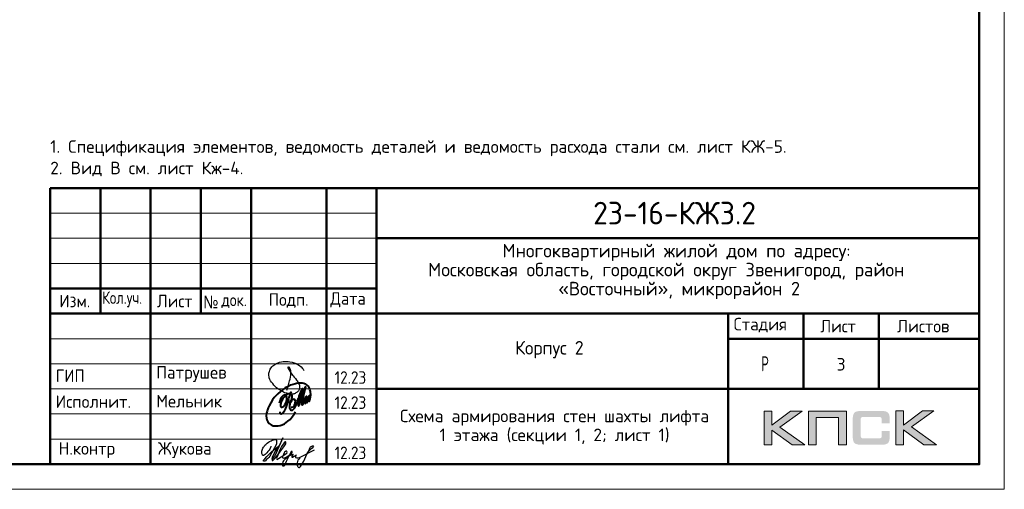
# Model space of a CAD drawing. Header units: millimetres. Extents: x -49773 to 2322955, y -3321 to 58485.
# Tile 36 of 256: x 165520 to 185129, y -1042 to 8312. Entities that reach past the tile are written whole.
import ezdxf

# ---------------------------------------------------------------- set-up
doc = ezdxf.new("R2010")
doc.units = ezdxf.units.MM
for name, color, linetype, lineweight in [('Standard', 7, 'Continuous', 25), ('Основная', 7, 'Continuous', 40), ('Стена наружная_ Сайдинг', 7, 'Continuous', 35)]:
    doc.layers.add(name, color=color, linetype=linetype, lineweight=lineweight)
doc.styles.add('ISOCPEUR', font='txt')
doc.styles.add('Segoe UI Symbol', font='txt')

# ---------------------------------------------------------------- blocks, each defined once
blk = doc.blocks.new('яяя')
at = {"lineweight": 30}
for points in [[(345424, 110432), (345425, 110410), (345424, 110397), (345417, 110379), (345406, 110350), (345390, 110319), (345357, 110275), (345310, 110221), (345265, 110176), (345198, 110110), (345161, 110077), (345133, 110066), (345116, 110066), (345102, 110075), (345090, 110091), (345082, 110115), (345074, 110146), (345066, 110182), (345064, 110206), (345067, 110234), (345077, 110278), (345095, 110320), (345114, 110361), (345134, 110395), (345159, 110428), (345195, 110469), (345228, 110506), (345284, 110560), (345331, 110595), (345379, 110625), (345435, 110648), (345486, 110670), (345532, 110686), (345573, 110696), (345605, 110698), (345621, 110695), (345635, 110687), (345648, 110671), (345656, 110649), (345659, 110625), (345659, 110583), (345656, 110553), (345647, 110523), (345635, 110489), (345387, 110033), (345349, 109985), (345311, 109948), (345247, 109889), (345209, 109858), (345192, 109844), (345180, 109837), (345157, 109833), (345150, 109835), (345140, 109842), (345135, 109856), (345138, 109881), (345148, 109892), (345183, 109930), (345267, 110024), (345343, 110105), (345455, 110213), (345617, 110343), (345775, 110456), (345811, 110526), (345838, 110607), (345890, 110740), (345902, 110771), (345698, 110295), (345672, 110226), (345626, 110132), (345572, 110032), (345518, 109953), (345481, 109918), (345497, 110001), (345567, 110147), (345655, 110301), (345760, 110442)], [(345481, 109918), (345476, 109896), (345475, 109874), (345485, 109861), (345506, 109866), (345539, 109891), (345632, 109983), (345968, 110450), (346022, 110527), (346029, 110560), (346027, 110579), (346026, 110590), (346010, 110605), (345993, 110609), (345975, 110601), (345962, 110584), (345954, 110562), (345857, 110421), (345783, 110292), (345741, 110183), (345701, 110079), (345665, 109985), (345660, 109952), (345666, 109929), (345669, 109915), (345682, 109910), (345702, 109914), (345735, 109941), (345846, 110007), (346065, 110160), (346075, 110193), (346070, 110217), (346066, 110236), (346052, 110241), (346030, 110241), (346007, 110228), (345978, 110203), (345960, 110164), (345892, 110010), (345895, 109986), (345904, 109966), (345925, 109964), (345969, 109968), (346045, 110000), (346218, 110114), (346261, 110154), (346280, 110184), (346282, 110210), (346278, 110225), (346263, 110229), (346241, 110222), (346220, 110198), (346162, 110049), (345989, 109904), (345932, 109849), (345906, 109805), (345891, 109739), (345890, 109690), (345899, 109652), (345924, 109647), (345956, 109655), (345980, 109674), (346058, 109838), (346158, 110046), (346261, 110098), (346314, 110120), (346292, 110079), (346269, 110036), (346261, 110008), (346267, 109998), (346293, 109998), (346363, 110039), (346445, 110095), (346421, 110068), (346414, 110040), (346407, 110011), (346416, 109990), (346466, 109972), (346509, 109977), (346574, 109984), (347172, 110293)], [(346586, 109971), (346543, 109917), (346509, 109873), (346489, 109825), (346475, 109767), (346472, 109710), (346478, 109675), (346485, 109641), (346501, 109621), (346517, 109602), (346542, 109589), (346568, 109592), (346605, 109620), (346680, 109731), (346736, 109842), (346865, 110115), (346962, 110290), (346969, 110318), (346979, 110360), (347013, 110403), (347056, 110434), (347091, 110450), (347109, 110450), (347121, 110434), (347115, 110405), (347072, 110355), (347012, 110307), (346924, 110222)]]:
    blk.add_lwpolyline(points, dxfattribs=at)
blk = doc.blocks.new('Из_буфера32210')
at = {"color": 7, "lineweight": 25}
blk.add_lwpolyline([(357, 84), (386, 160), (399, 213), (405, 239), (412, 268), (420, 299), (427, 339), (434, 380), (437, 414), (438, 442), (436, 466), (430, 489), (425, 504), (417, 519), (409, 531), (405, 535), (403, 536), (400, 539), (394, 541), (387, 543), (383, 542), (379, 539), (377, 534), (377, 528), (379, 523), (438, 428), (470, 382), (484, 365), (504, 341), (528, 310), (551, 280), (562, 264), (575, 247), (582, 235), (589, 220), (599, 198), (606, 184), (610, 167), (611, 155), (612, 143), (611, 127), (609, 116), (603, 96), (596, 82), (588, 69), (579, 56), (563, 43), (551, 34), (539, 25), (524, 16), (511, 10), (494, 5), (481, 3), (456, 0), (432, 1), (415, 3), (396, 6), (375, 11), (355, 19), (336, 24), (310, 31), (293, 39), (269, 53), (243, 69), (223, 80), (202, 93), (180, 109), (152, 128), (126, 152), (98, 182), (77, 211), (52, 241), (32, 266), (20, 293), (8, 329), (3, 348), (1, 373), (0, 393), (1, 417), (6, 440), (13, 454), (20, 476), (26, 497), (38, 517), (47, 529), (60, 548), (75, 563), (95, 581), (115, 593), (135, 606), (161, 618), (187, 628), (213, 638), (251, 647), (282, 653), (319, 655), (353, 655), (384, 652), (418, 648), (460, 641), (503, 628), (544, 611), (579, 594), (611, 573), (639, 545), (666, 515), (679, 496), (694, 471)], dxfattribs=at)
blk = doc.blocks.new('Из_буфера5543')
at = {"layer": 'Основная'}
for points in [[(762, 497), (761, 475), (762, 458), (767, 452), (778, 451), (786, 456), (792, 470), (796, 479), (799, 485), (802, 495), (805, 507), (808, 516), (812, 533), (814, 535), (801, 505), (800, 490), (800, 477), (805, 470), (820, 476), (824, 483), (826, 494), (829, 504), (833, 526), (835, 530), (842, 548), (846, 564), (852, 580), (855, 593), (859, 605), (862, 610), (866, 617), (856, 574), (856, 555), (851, 540), (848, 519), (849, 504), (848, 495), (853, 493), (861, 496), (863, 501), (868, 518), (873, 541), (876, 550), (880, 574), (883, 591), (886, 612), (881, 686), (874, 707), (870, 726), (859, 756), (851, 767), (838, 790), (819, 809), (794, 828), (785, 830), (763, 839), (748, 848), (721, 853), (704, 855), (666, 856), (639, 856), (599, 849), (579, 842), (535, 829), (485, 816), (420, 783), (378, 759), (341, 732), (282, 688), (227, 640), (195, 610), (157, 566), (127, 518), (88, 464), (57, 403), (39, 361), (27, 325), (16, 296), (6, 253), (0, 203), (7, 156), (13, 124), (29, 84), (60, 48), (75, 35), (98, 20), (138, 4), (165, 0), (237, 4), (277, 13), (317, 25), (365, 46), (428, 93), (474, 130), (516, 180), (554, 236), (582, 281)], [(265, 457), (281, 514), (299, 558), (312, 579), (332, 604), (345, 612), (360, 622), (376, 623), (382, 623), (387, 620), (391, 616), (396, 603), (399, 595), (402, 580), (403, 561), (401, 532), (394, 489), (386, 464), (379, 450), (372, 431), (365, 419), (358, 406), (348, 395), (338, 381), (328, 373), (313, 368), (304, 368), (296, 375), (294, 382), (290, 395), (293, 410), (293, 423), (297, 453), (305, 480), (308, 489), (320, 515), (328, 532), (344, 563), (361, 581), (377, 600), (395, 620), (414, 636), (448, 646), (472, 651), (482, 649), (493, 639), (502, 619), (507, 608), (508, 574), (505, 541), (499, 519), (483, 494), (469, 476), (459, 470), (443, 469), (439, 469)], [(503, 678), (478, 638), (464, 604), (452, 565), (440, 538), (428, 496), (422, 475), (417, 459), (413, 438), (402, 411), (395, 387), (383, 357), (378, 335), (370, 322), (367, 317), (359, 302), (348, 280), (336, 260), (324, 251), (310, 240), (299, 237), (292, 237), (288, 239), (281, 248), (278, 254), (278, 272), (276, 276), (276, 280)], [(496, 377), (509, 373), (536, 381), (548, 392), (559, 405), (565, 424), (573, 446), (576, 461), (579, 481), (579, 496), (575, 512), (567, 526), (551, 531), (538, 533), (529, 527), (518, 519), (505, 506), (501, 498), (495, 491), (490, 482), (482, 466), (479, 458), (472, 435), (468, 429), (464, 416), (460, 401), (461, 392), (462, 373), (465, 356), (469, 345), (477, 337), (483, 324), (496, 316), (511, 315), (524, 318), (535, 326), (547, 340), (554, 347), (566, 364), (572, 374), (579, 385), (593, 419), (599, 436), (606, 452), (616, 479), (623, 504), (629, 521), (635, 533), (637, 542), (643, 556), (644, 557), (652, 576), (658, 592), (688, 673), (724, 750), (651, 489), (636, 412), (636, 406), (639, 402), (645, 401), (649, 402), (651, 406), (655, 416), (660, 420), (661, 427), (665, 436), (668, 446), (753, 720), (780, 779), (715, 511), (710, 476), (706, 424), (712, 420), (718, 419), (725, 426), (729, 430), (733, 436), (737, 445), (741, 458), (745, 471), (747, 484), (749, 488), (761, 511), (768, 534), (772, 548), (776, 561), (781, 570), (788, 582), (792, 587), (802, 594), (804, 592), (807, 589), (807, 579), (807, 575), (804, 562), (805, 556), (800, 541), (793, 526), (784, 512), (774, 498), (767, 491), (762, 486), (760, 488), (763, 507), (764, 513), (767, 525), (769, 537), (771, 545)]]:
    blk.add_lwpolyline(points, dxfattribs=at)

msp = doc.modelspace()

# ---------------------------------------------------------------- hatches: boundary and pattern name
h = msp.add_hatch(color=256)
h.paths.add_polyline_path([(181101.5, 515.1), (180874, 515.1), (180502, 235.1), (180502, 515.1), (180344.4, 515.1), (180344.4, -157), (180502, -157), (180502, 138.3), (180904.5, -157), (181156.1, -157), (180655.5, 198.4)])
h.paths.add_polyline_path([(181384.3, 388.6), (181829.6, 388.6), (181829.6, -157), (181985.9, -157), (181985.9, 515.1), (181819.3, 515.1), (181228.1, 515.1), (181228.1, 356.1), (181228.1, -157), (181384.3, -157)])
h.paths.add_polyline_path([(183124.1, 518.6), (182966.4, 518.6), (182966.4, -154.2), (183124.1, -154.2), (183124.1, 141.7), (183526.5, -154.2), (183778.2, -154.2), (183277.6, 201.9), (183723.6, 518.6), (183496.8, 518.6), (183124.1, 238.5)])
msp.add_hatch(color=256).paths.add_polyline_path([(182835, 443.9), (182833, 451.5), (182830.2, 457.7), (182826.7, 463.9), (182823.3, 470.2), (182819.8, 475), (182815.7, 479.8), (182811.5, 484.7), (182807.4, 488.8), (182801.9, 492.3), (182796.3, 496.4), (182790.1, 499.9), (182783.2, 502.7), (182776.3, 505.4), (182768.7, 508.2), (182761.1, 510.3), (182743.1, 513.7), (182723.7, 516.5), (182702.3, 517.9), (182678.8, 518.6), (182277.7, 518.6), (182254.2, 517.9), (182233.5, 516.5), (182213.4, 513.7), (182196.1, 510.3), (182187.8, 507.5), (182180.2, 505.4), (182173.3, 502.7), (182167.1, 499.2), (182160.9, 496.4), (182154.6, 492.3), (182149.8, 488.8), (182145, 484.7), (182140.8, 479.8), (182137.3, 475), (182133.2, 470.2), (182129.7, 463.9), (182127, 457.7), (182124.2, 450.8), (182121.4, 443.9), (182119.4, 436.3), (182115.9, 419.7), (182113.1, 401.7), (182111.1, 381.7), (182111.1, 359.5), (182111.1, 5.5), (182111.1, -16.6), (182113.1, -36.7), (182115.9, -55.4), (182119.4, -71.9), (182121.4, -79.6), (182124.2, -86.5), (182127, -93.4), (182129.7, -99.6), (182133.2, -105.1), (182137.3, -110.7), (182140.8, -115.5), (182145, -120.4), (182149.8, -124.5), (182155.3, -128), (182160.9, -131.4), (182167.1, -134.9), (182173.3, -138.3), (182180.9, -140.4), (182187.8, -143.2), (182196.1, -145.2), (182213.4, -149.4), (182233.5, -151.5), (182254.9, -153.5), (182277.7, -154.2), (182678.8, -154.2), (182702.3, -153.5), (182723.7, -152.2), (182743.1, -149.4), (182760.4, -145.9), (182768.7, -143.2), (182776.3, -141.1), (182783.2, -138.3), (182790.1, -134.9), (182796.3, -132.1), (182801.9, -128), (182807.4, -124.5), (182811.5, -120.4), (182815.7, -116.2), (182819.8, -110.7), (182823.3, -105.8), (182826.7, -99.6), (182830.2, -93.4), (182833, -87.2), (182835, -79.6), (182837.8, -71.9), (182841.3, -55.4), (182844, -37.4), (182845.4, -16.6), (182846.1, 5.5), (182846.1, 116.8), (182689.1, 116.8), (182689.1, 26.2), (182689.1, 20), (182688.5, 13.8), (182687.1, 8.3), (182685.7, 2.7), (182683.6, -2.1), (182681.5, -6.3), (182678.8, -10.4), (182675.3, -13.9), (182671.9, -17.3), (182667.7, -20.1), (182662.9, -22.2), (182658, -24.2), (182653.2, -25.6), (182647, -26.3), (182640.7, -27), (182634.5, -27.7), (182310.9, -27.7), (182305.4, -27), (182300.5, -26.3), (182296.4, -24.2), (182292.2, -22.2), (182288.1, -19.4), (182284.6, -16.6), (182281.2, -13.2), (182278.4, -9), (182275.6, -4.9), (182273.6, -0.7), (182271.5, 4.1), (182270.1, 9), (182268, 18.6), (182267.3, 28.3), (182267.3, 351.2), (182267.3, 356.8), (182268, 362.3), (182269.4, 367.1), (182270.8, 372), (182272.2, 376.1), (182274.3, 379.6), (182277, 383), (182279.8, 386.5), (182283.2, 389.3), (182286.7, 392), (182290.9, 394.1), (182295, 395.5), (182299.8, 396.9), (182304.7, 397.6), (182310.2, 398.3), (182315.7, 398.3), (182634.5, 398.3), (182640.7, 398.3), (182647, 397.6), (182652.5, 396.2), (182657.3, 394.8), (182662.2, 392.7), (182667, 390.6), (182671.2, 387.2), (182674.6, 384.4), (182678.1, 380.3), (182680.8, 376.1), (182683.6, 372), (182685.7, 367.1), (182687.1, 362.3), (182688.5, 356.8), (182689.1, 350.5), (182689.1, 344.3), (182689.1, 270.3), (182846.1, 270.3), (182846.1, 359.5), (182845.4, 381.7), (182844, 401.7), (182841.3, 419.7), (182837.1, 436.3)])

# ---------------------------------------------------------------- linework, layer by layer
at = {"lineweight": 0}
for points in [[(180344.4, -157), (180344.4, 515.1), (180502, 515.1), (180502, 235.1), (180874, 515.1), (181101.5, 515.1), (180655.5, 198.4), (181156.1, -157), (180904.5, -157), (180502, 138.3), (180502, -157), (180344.4, -157)], [(181384.3, -157), (181384.3, 388.6), (181829.6, 388.6), (181829.6, -157), (181985.9, -157), (181985.9, 515.1), (181819.3, 515.1), (181228.1, 515.1), (181228.1, 356.1), (181228.1, -157), (181384.3, -157)], [(182966.4, -154.2), (182966.4, 518.6), (183124.1, 518.6), (183124.1, 238.5), (183496.8, 518.6), (183723.6, 518.6), (183277.6, 201.9), (183778.2, -154.2), (183526.5, -154.2), (183124.1, 141.7), (183124.1, -154.2), (182966.4, -154.2)]]:
    msp.add_lwpolyline(points, close=True, dxfattribs=at)
at = {"layer": 'Standard', "color": 7, "linetype": 'Continuous', "lineweight": 13, "transparency": 33554687}
msp.add_lwpolyline([(125728.6, -1041.8), (185128.6, -1041.8), (185128.6, 40958.2), (125728.6, 40958.2), (125728.6, -1041.8)], close=True, dxfattribs=at)
at = {"layer": 'Standard', "color": 7, "linetype": 'Continuous', "lineweight": 50, "transparency": 33554687}
msp.add_lwpolyline([(127728.6, 40458.2), (184628.6, 40458.2), (184628.6, -541.8), (127728.6, -541.8), (127728.6, 40458.2)], close=True, dxfattribs=at)
at = {"layer": 'Стена наружная_ Сайдинг', "color": 7, "linetype": 'Continuous', "lineweight": 50, "transparency": 33554687}
for p, q in [((166128.5, 4958.2), (184628.6, 4958.2)), ((166128.5, -541.8), (166128.5, 4958.2)), ((170128.5, -541.8), (170128.5, 4958.2)), ((184628.6, 4958.2), (184628.6, -541.8)), ((172628.5, 3958.2), (184628.6, 3958.2)), ((172628.5, 2958.2), (166128.5, 2958.2)), ((166128.5, 2458.2), (172628.5, 2458.2)), ((172628.5, 2458.2), (184628.6, 2458.2)), ((179628.6, 1958.2), (184628.6, 1958.2)), ((172628.5, 958.2), (184628.6, 958.2)), ((166128.5, -541.8), (184628.6, -541.8))]:
    msp.add_line(p, q, dxfattribs=at)
at = {"layer": 'Стена наружная_ Сайдинг', "color": 7, "linetype": 'Continuous', "lineweight": 13, "transparency": 33554687}
for p, q in [((166128.5, 4458.2), (172628.5, 4458.2)), ((166128.5, 3958.2), (172628.5, 3958.2)), ((166128.5, 3458.2), (172628.5, 3458.2)), ((166128.5, 1958.2), (172628.5, 1958.2)), ((166128.5, 1458.2), (172628.5, 1458.2)), ((166128.5, 958.2), (172628.5, 958.2)), ((166128.5, 458.2), (172628.5, 458.2)), ((166128.5, -41.8), (172628.5, -41.8))]:
    msp.add_line(p, q, dxfattribs=at)
at = {"layer": 'Стена наружная_ Сайдинг', "color": 7, "linetype": 'Continuous', "lineweight": 50, "transparency": 33554687}
for points in [[(167128.5, 4958.2), (167128.5, 3708.2), (167128.5, 2458.2)], [(168128.5, 4958.2), (168128.5, 2208.2), (168128.5, -541.8)], [(169128.5, 4958.2), (169128.5, 3708.2), (169128.5, 2458.2)], [(171628.5, 4958.2), (171628.5, 2208.2), (171628.5, -541.8)], [(172628.5, 4958.2), (172628.5, 2208.2), (172628.5, -541.8)], [(179628.6, -541.8), (179628.6, 958.2), (179628.6, 2458.2)], [(181128.6, 958.2), (181128.6, 1708.2), (181128.6, 2458.2)], [(182628.6, 2458.2), (182628.6, 1708.2), (182628.6, 958.2)]]:
    msp.add_lwpolyline(points, dxfattribs=at)

# ---------------------------------------------------------------- block references
at = {"color": 1, "ltscale": 100}
msp.add_blockref('Из_буфера32210', (170483.6, 851.9), dxfattribs=at)
at = {"color": 2, "lineweight": 60, "xscale": 0.5, "yscale": 0.5, "zscale": 0.5}
msp.add_blockref('яяя', (-2192.2, -55400.4), dxfattribs=at)
at = {"layer": 'Основная'}
msp.add_blockref('Из_буфера5543', (170431, 219.2), dxfattribs=at)

# ---------------------------------------------------------------- texts
at = {"layer": 'Standard', "color": 7, "linetype": 'Continuous', "lineweight": 13, "transparency": 33554687, "insert": (166128.5, 5909.6), "char_height": 250, "width": 14829.375, "attachment_point": 1, "line_spacing_factor": 1.024096}
msp.add_mtext('\\A1;{\\fISOCPEUR|i0|b0;\\H250.000000;\\W1.000000;\\C7;1. Спецификация элементов, ведомость деталей и ведомость расхода стали см. лист КЖ-5.}\\P{\\fISOCPEUR|i0|b0;\\H250.000000;\\W1.000000;\\C7;2. Вид В см. лист Кж-4.}\\P', dxfattribs=at)
at = {"layer": 'Standard', "color": 7, "linetype": 'Continuous', "lineweight": 50, "transparency": 33554687, "insert": (176941.1, 4233.2), "char_height": 450, "width": 3586.382, "attachment_point": 7, "style": 'ISOCPEUR'}
msp.add_mtext('\\W0.95;23-16-КЖ3.2', dxfattribs=at)
at = {"layer": 'Standard', "color": 7, "linetype": 'Continuous', "lineweight": 25, "transparency": 33554687, "attachment_point": 7}
for s, insert, char_height, width, style in [('\\W0.99;Многоквартирный жилой дом по адресу: ', (175132.1, 3503.2), 270, 7123.096, 'ISOCPEUR'), ('\\W0.99;Московская область, городской округ Звенигород, район ', (173653.8, 3125.2), 270, 10078.117, 'ISOCPEUR'), ('\\W0.99;«Восточный», микрорайон 2', (176245.8, 2747.2), 270, 4896.223, 'ISOCPEUR'), ('\\W0.93;Изм.', (166309.8, 2582.9), 250, 752.89, 'ISOCPEUR'), ('\\W0.79;Кол.уч.', (167165.2, 2582.9), 250, 973.664, 'ISOCPEUR'), ('\\W0.94;Лист', (168253.5, 2582.9), 250, 866.919, 'ISOCPEUR'), ('\\W0.91;№', (169174, 2565.6), 250, 477.949, 'Segoe UI Symbol'), ('\\W0.84;док.', (169538.2, 2565.6), 250, 649.802, 'ISOCPEUR'), ('\\W0.94;Подп.', (170478.5, 2572.5), 250, 916.954, 'ISOCPEUR'), ('\\W0.94;Дата', (171705.7, 2582.9), 250, 967.75, 'ISOCPEUR'), ('\\W0.96;Стадия', (179738.6, 2082.9), 250, 1243.911, 'ISOCPEUR'), ('\\W0.94;Лист', (181466.3, 2082.9), 250, 866.912, 'ISOCPEUR'), ('\\W0.96;Листов', (182992.2, 2082.9), 250, 1218.997, 'ISOCPEUR'), ('\\W0.96;Корпус 2', (175386, 1568.2), 270, 1614.451, 'ISOCPEUR'), ('\\W0.62;Р', (180286.3, 1308.2), 300, 276.791, 'ISOCPEUR'), ('\\W0.92;ГИП', (166239.3, 1095.6), 250, 689.612, 'ISOCPEUR'), ('\\W0.97;Патрушев', (168239.4, 1095.6), 250, 1670.192, 'ISOCPEUR'), ('\\W0.88;12.23', (171791.6, 1059.4), 250, 834.272, 'ISOCPEUR'), ('\\W0.97;Исполнит.', (166233.6, 579.9), 250, 1645.076, 'ISOCPEUR'), ('\\W0.96;Мельник', (168239.4, 589.5), 250, 1394.321, 'ISOCPEUR'), ('\\W0.88;12.23', (171791.6, 559.4), 250, 834.272, 'ISOCPEUR'), ('\\W0.96;Н.контр', (166296.1, -420.1), 250, 1319.141, 'ISOCPEUR'), ('\\W0.96;Жукова', (168271, -420.1), 250, 1269.071, 'ISOCPEUR'), ('\\W0.88;12.23', (171791.6, -440.6), 250, 834.272, 'ISOCPEUR')]:
    msp.add_mtext(s, dxfattribs=dict(at, insert=insert, char_height=char_height, width=width, style=style))
at = {"layer": 'Standard', "color": 7, "linetype": 'Continuous', "lineweight": 13, "transparency": 33554687, "insert": (181878.6, 1448.2), "char_height": 250, "width": 272.222, "attachment_point": 5, "style": 'ISOCPEUR'}
msp.add_mtext('\\A1;{\\fISOCPEUR|i0|b0;\\H250.000000;\\W1.000000;\\C7;3}\\P', dxfattribs=at)
at = {"layer": 'Standard', "color": 7, "linetype": 'Continuous', "lineweight": 25, "transparency": 33554687, "insert": (176171.8, 544.5), "char_height": 250, "width": 6366.875, "attachment_point": 2, "line_spacing_factor": 0.903614}
msp.add_mtext('\\A1;{\\fISOCPEUR|i0|b0;\\H250.000000;\\W1.000000;\\C7;Схема армирования стен шахты лифта}\\P{\\fISOCPEUR|i0|b0;\\H250.000000;\\W1.000000;\\C7;1 этажа (секции 1, 2; лист 1)}\\P', dxfattribs=at)

doc.saveas('drawing.dxf')
